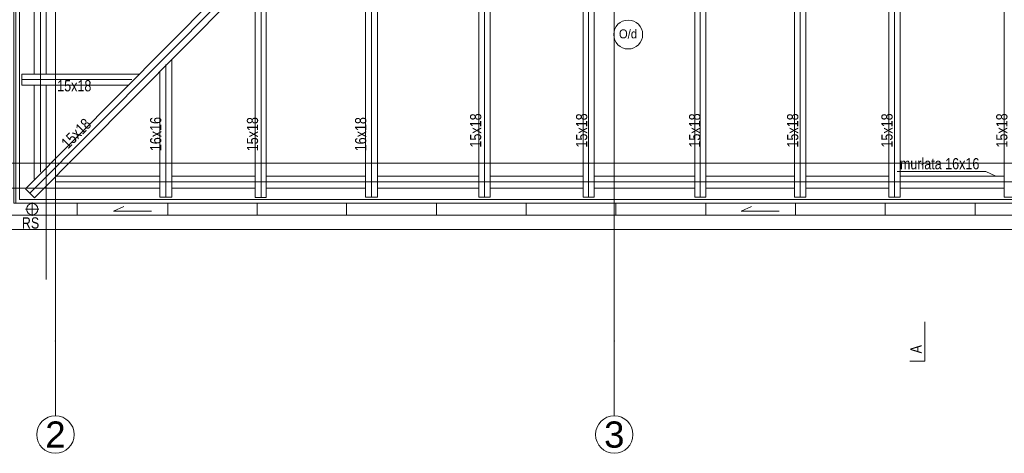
# Model space of a CAD drawing. Header units: millimetres. Extents: x -573548 to 674770, y -210017 to -47794.
# Tile 2 of 234: x 87468 to 100630, y -184010 to -178220. Entities that reach past the tile are written whole.
import ezdxf
from ezdxf.enums import TextEntityAlignment as Align

# ---------------------------------------------------------------- set-up
doc = ezdxf.new("R2010")
doc.units = ezdxf.units.MM
for name, color, linetype, lineweight in [('A.06 RZUT PODDASZA_is$0$0_Nr_pióra__25', 8, 'Continuous', 9), ('A.06 RZUT PODDASZA_is$0$A-OKNA-OPIS_Nr_pióra__2', 8, 'Continuous', 9), ('A.06 RZUT PODDASZA_is$0$A-OKNA-OPIS_Nr_pióra__8', 8, 'Continuous', 9), ('A.06 RZUT PODDASZA_is$0$detalokna_Nr_pióra__8', 8, 'Continuous', 9), ('A.06 RZUT PODDASZA_is$0$DIM MALY_Nr_pióra__8', 8, 'Continuous', 9), ('A.06 RZUT PODDASZA_is$0$murłata#1_Nr_pióra__7', 8, 'Continuous', 9), ('A.06 RZUT PODDASZA_is$0$Nowe_00 ZMIANY_Nr_pióra__59', 8, 'Continuous', 9), ('A.06 RZUT PODDASZA_is$0$opisy inne_Nr_pióra__1', 8, 'Continuous', 9), ('A.06 RZUT PODDASZA_is$0$opisy inne_Nr_pióra__25', 8, 'Continuous', 9), ('A.06 RZUT PODDASZA_is$0$OSIE_Nr_pióra__1', 8, 'Continuous', 9), ('A.06 RZUT PODDASZA_is$0$RURY SPUSTOWE_Nr_pióra__2', 8, 'Continuous', 9), ('A.06 RZUT PODDASZA_is$0$RURY SPUSTOWE_Nr_pióra__3', 8, 'Continuous', 9), ('A.06 RZUT PODDASZA_is$0$Structural - Grid', 8, 'Continuous', 9), ('A.06 RZUT PODDASZA_is$0$Structural - Grid_Nr_pióra__17', 8, 'Continuous', 9), ('A.06 RZUT PODDASZA_is$0$WIDOK_Nr_pióra__1', 8, 'Continuous', 9), ('A.06 RZUT PODDASZA_is$0$wiezba_Nr_pióra__2', 8, 'Continuous', 9)]:
    doc.layers.add(name, color=color, linetype=linetype, lineweight=lineweight)
doc.styles.add('A.06 RZUT PODDASZA_is$0$STYL_AUTOMATYCZNY_1', font='arial.ttf')
doc.styles.add('A.06 RZUT PODDASZA_is$0$STYL_AUTOMATYCZNY_6', font='arial.ttf', dxfattribs={"width": 0.8})
doc.styles.add('A.06 RZUT PODDASZA_is$0$STYL_AUTOMATYCZNY_8', font='arial.ttf', dxfattribs={"width": 0.9})

# ---------------------------------------------------------------- blocks, each defined once
blk = doc.blocks.new('A.06 RZUT PODDASZA_is$0$Standardowy znacznik osi')
at = {"layer": 'A.06 RZUT PODDASZA_is$0$Structural - Grid_Nr_pióra__17'}
for q in [(0, 0), (17855, 0)]:
    blk.add_line((1000, 0), q, dxfattribs=at)
blk.add_circle((-250, 0), 250, dxfattribs=at)
blk.add_point((1000, 0), dxfattribs=at)
blk.add_point((1000, 0), dxfattribs=at)
at = {"layer": 'A.06 RZUT PODDASZA_is$0$Structural - Grid_Nr_pióra__17', "style": 'A.06 RZUT PODDASZA_is$0$STYL_AUTOMATYCZNY_1'}
for tag, p in [('AC_MarkerText_1_0', (5, -80)), ('AC_MarkerText_1_1', (19360, -80))]:
    blk.add_attdef(tag, text='', height=350, rotation=270, dxfattribs=at).set_placement(p, align=Align.TOP_CENTER)
blk = doc.blocks.new('A.06 RZUT PODDASZA_is$0$Standardowy znacznik osi_2')
at = {"layer": 'A.06 RZUT PODDASZA_is$0$Structural - Grid_Nr_pióra__17'}
for q in [(0, 0), (17853, 0)]:
    blk.add_line((1000, 0), q, dxfattribs=at)
blk.add_circle((-250, 0), 250, dxfattribs=at)
blk.add_point((1000, 0), dxfattribs=at)
blk.add_point((1000, 0), dxfattribs=at)
at = {"layer": 'A.06 RZUT PODDASZA_is$0$Structural - Grid_Nr_pióra__17', "style": 'A.06 RZUT PODDASZA_is$0$STYL_AUTOMATYCZNY_1'}
for tag, p in [('AC_MarkerText_1_0', (5, -80)), ('AC_MarkerText_1_1', (19358, -80))]:
    blk.add_attdef(tag, text='', height=350, rotation=270, dxfattribs=at).set_placement(p, align=Align.TOP_CENTER)
blk = doc.blocks.new('A.06 RZUT PODDASZA_is$0$Standardowy znacznik osi_3')
at = {"layer": 'A.06 RZUT PODDASZA_is$0$Structural - Grid_Nr_pióra__17'}
blk.add_line((2962, 0), (40907, 0), dxfattribs=at)
at = {"layer": 'A.06 RZUT PODDASZA_is$0$Structural - Grid_Nr_pióra__17', "style": 'A.06 RZUT PODDASZA_is$0$STYL_AUTOMATYCZNY_1'}
for tag, p in [('AC_MarkerText_1_0', (-250, -335)), ('AC_MarkerText_1_1', (44119, -335))]:
    blk.add_attdef(tag, text='', height=350, rotation=180, dxfattribs=at).set_placement(p, align=Align.TOP_CENTER)
blk = doc.blocks.new('A.06 RZUT PODDASZA_is')
at = {"layer": 'A.06 RZUT PODDASZA_is$0$0_Nr_pióra__25'}
blk.add_lwpolyline([(99519, -107140), (99519, -107665), (99319, -107665)], dxfattribs=at)
at = {"layer": 'A.06 RZUT PODDASZA_is$0$A-OKNA-OPIS_Nr_pióra__8'}
blk.add_circle((95553, -103303), 193, dxfattribs=at)
at = {"layer": 'A.06 RZUT PODDASZA_is$0$detalokna_Nr_pióra__8'}
blk.add_lwpolyline([(87417, -101263), (87417, -105505), (118397, -105505), (118397, -93155), (87390, -93155), (87390, -97553)], dxfattribs=at)
at = {"layer": 'A.06 RZUT PODDASZA_is$0$DIM MALY_Nr_pióra__8'}
for p, q in [((87772, -104939), (87772, -106572)), ((86530, -105355), (87772, -105355))]:
    blk.add_line(p, q, dxfattribs=at)
at = {"layer": 'A.06 RZUT PODDASZA_is$0$murłata#1_Nr_pióra__7'}
for p, q in [((87612, -103830), (87612, -102750)), ((87772, -103830), (87772, -102750)), ((87612, -105234), (87612, -103980)), ((87772, -105084), (87772, -103980)), ((87901, -105195), (89292, -105195)), ((89452, -105195), (90566, -105195)), ((90716, -105195), (92042, -105195)), ((92202, -105195), (93557, -105195)), ((93707, -105195), (94949, -105195)), ((95099, -105195), (96442, -105195)), ((96592, -105195), (97777, -105195)), ((97927, -105195), (99037, -105195)), ((99187, -105195), (100578, -105195)), ((89292, -105355), (87752, -105355)), ((90566, -105355), (89452, -105355)), ((90716, -105355), (92042, -105355)), ((93557, -105355), (92202, -105355)), ((94949, -105355), (93707, -105355)), ((96442, -105355), (95099, -105355)), ((97777, -105355), (96592, -105355)), ((99037, -105355), (97927, -105355)), ((100578, -105355), (99187, -105355))]:
    blk.add_line(p, q, dxfattribs=at)
at = {"layer": 'A.06 RZUT PODDASZA_is$0$Nowe_00 ZMIANY_Nr_pióra__59', "flags": 128}
blk.add_lwpolyline([(87340, -93105), (118447, -93105), (118447, -105555), (87340, -105555)], close=True, dxfattribs=at)
at = {"layer": 'A.06 RZUT PODDASZA_is$0$opisy inne_Nr_pióra__1'}
blk.add_lwpolyline([(99148, -105131), (100333, -105131), (100468, -105195)], dxfattribs=at)
at = {"layer": 'A.06 RZUT PODDASZA_is$0$OSIE_Nr_pióra__1'}
for p, q in [((93632, -93185), (93632, -105475)), ((95024, -93185), (95024, -105475)), ((97852, -93185), (97852, -105475)), ((99112, -93185), (99112, -105475)), ((87555, -105423), (93612, -99334)), ((96517, -99728), (96517, -105475)), ((92122, -100656), (92122, -105475)), ((87697, -105139), (87697, -101263)), ((90646, -102416), (90646, -105477)), ((89372, -103704), (89372, -105475)), ((88920, -103905), (87447, -103905)), ((118127, -105271), (87896, -105271)), ((87587, -105725), (87587, -105545)), ((87497, -105635), (87677, -105635))]:
    blk.add_line(p, q, dxfattribs=at)
at = {"layer": 'A.06 RZUT PODDASZA_is$0$RURY SPUSTOWE_Nr_pióra__2'}
for points in [[(89179, -105660), (88672, -105660), (88810, -105600)], [(97569, -105660), (97062, -105660), (97200, -105600)]]:
    blk.add_lwpolyline(points, dxfattribs=at)
at = {"layer": 'A.06 RZUT PODDASZA_is$0$RURY SPUSTOWE_Nr_pióra__3'}
blk.add_circle((87587, -105635), 75, dxfattribs=at)
at = {"layer": 'A.06 RZUT PODDASZA_is$0$WIDOK_Nr_pióra__1'}
for p, q in [((88189, -105555), (88189, -105715)), ((89399, -105555), (89399, -105715)), ((90594, -105555), (90594, -105715)), ((91789, -105555), (91789, -105715)), ((92989, -105555), (92989, -105715)), ((94189, -105555), (94189, -105715)), ((95389, -105555), (95389, -105715)), ((96589, -105555), (96589, -105715)), ((97789, -105555), (97789, -105715)), ((98989, -105555), (98989, -105715)), ((100189, -105555), (100189, -105715))]:
    blk.add_line(p, q, dxfattribs=at)
for points in [[(82037, -101263), (82037, -105423), (87017, -105423), (87017, -105905), (118797, -105905), (118797, -92755), (86990, -92755), (86990, -93503), (80495, -93503), (80495, -97553)], [(87207, -105383), (87207, -105715), (118607, -105715), (118607, -92945), (87180, -92945), (87180, -97553)], [(87367, -101263), (87367, -105555), (118447, -105555), (118447, -93105), (87340, -93105), (87340, -97553)]]:
    blk.add_lwpolyline(points, dxfattribs=at)
at = {"layer": 'A.06 RZUT PODDASZA_is$0$wiezba_Nr_pióra__2'}
for p, q in [((93557, -93185), (93557, -105475)), ((93707, -93185), (93707, -105475)), ((94949, -93185), (94949, -105475)), ((95099, -93185), (95099, -105475)), ((97777, -93185), (97777, -105475)), ((97927, -93185), (97927, -105475)), ((99037, -93185), (99037, -105475)), ((99187, -93185), (99187, -105475)), ((100578, -93185), (100578, -105475)), ((87495, -105362), (93492, -99334)), ((87615, -105483), (93557, -99510)), ((96442, -99728), (96442, -105475)), ((96592, -99728), (96592, -105475)), ((89019, -103830), (87447, -103830)), ((87447, -103830), (87447, -103980)), ((88870, -103980), (87447, -103980)), ((87615, -105483), (87495, -105362)), ((93557, -105475), (93707, -105475)), ((94949, -105475), (95099, -105475)), ((96442, -105475), (96592, -105475)), ((97777, -105475), (97927, -105475)), ((99037, -105475), (99187, -105475)), ((100578, -105475), (100728, -105475))]:
    blk.add_line(p, q, dxfattribs=at)
for points in [[(92042, -101032), (92042, -105475), (92202, -105475), (92202, -100872)], [(90566, -102516), (90566, -105477), (90716, -105477), (90716, -102366)], [(89292, -103807), (89292, -105475), (89452, -105475), (89452, -103646)]]:
    blk.add_lwpolyline(points, dxfattribs=at)
at = {"layer": 'A.06 RZUT PODDASZA_is$0$Structural - Grid'}
ref = blk.add_blockref('A.06 RZUT PODDASZA_is$0$Standardowy znacznik osi_2', (87897, -108395), dxfattribs=dict(at, zscale=1000, rotation=90))
ref.add_attrib('AC_MarkerText_1', '2', dxfattribs={"layer": 'A.06 RZUT PODDASZA_is$0$Structural - Grid_Nr_pióra__17', "color": 20, "lineweight": 15, "true_color": 0xf73328, "height": 350, "rotation": 360, "style": 'A.06 RZUT PODDASZA_is$0$STYL_AUTOMATYCZNY_1'}).set_placement((87897, -108470), align=Align.TOP_CENTER)
ref = blk.add_blockref('A.06 RZUT PODDASZA_is$0$Standardowy znacznik osi', (95367, -108395), dxfattribs=dict(at, zscale=1000, rotation=90))
ref.add_attrib('AC_MarkerText_1', '3', dxfattribs={"layer": 'A.06 RZUT PODDASZA_is$0$Structural - Grid_Nr_pióra__17', "color": 20, "lineweight": 15, "true_color": 0xf73328, "height": 350, "rotation": 360, "style": 'A.06 RZUT PODDASZA_is$0$STYL_AUTOMATYCZNY_1'}).set_placement((95367, -108470), align=Align.TOP_CENTER)
at = {"layer": 'A.06 RZUT PODDASZA_is$0$Structural - Grid', "zscale": 1000, "rotation": 180}
blk.add_blockref('A.06 RZUT PODDASZA_is$0$Standardowy znacznik osi_3', (121687, -105022), dxfattribs=at)
at = {"layer": 'A.06 RZUT PODDASZA_is$0$A-OKNA-OPIS_Nr_pióra__2', "insert": (95551, -103295), "char_height": 120, "attachment_point": 5, "style": 'A.06 RZUT PODDASZA_is$0$STYL_AUTOMATYCZNY_8'}
blk.add_mtext('\\A1;{\\pqc;\\fArial|b0|i0|c238|p0;\\W0.900000;O/d}', dxfattribs=at)
at = {"layer": 'A.06 RZUT PODDASZA_is$0$opisy inne_Nr_pióra__1', "char_height": 150, "attachment_point": 5, "style": 'A.06 RZUT PODDASZA_is$0$STYL_AUTOMATYCZNY_6'}
for s, insert in [('\\A1;{\\pqc;\\fArial|b0|i0|c238|p0;\\W0.800000;15x18}', (88149, -103988)), ('\\A1;{\\pqc;\\fArial|b0|i0|c238|p0;\\W0.800000;murłata 16x16}', (99716, -105029)), ('\\A1;{\\pqc;\\fArial|b0|i0|c238|p0;\\W0.800000;RS}', (87564, -105820))]:
    blk.add_mtext(s, dxfattribs=dict(at, insert=insert))
for s, insert, rotation in [('\\A1;{\\pqc;\\fArial|b0|i0|c238|p0;\\W0.800000;15x18}', (93515, -104584), 90), ('\\A1;{\\pqc;\\fArial|b0|i0|c238|p0;\\W0.800000;15x18}', (94932, -104584), 90), ('\\A1;{\\pqc;\\fArial|b0|i0|c238|p0;\\W0.800000;15x18}', (96443, -104584), 90), ('\\A1;{\\pqc;\\fArial|b0|i0|c238|p0;\\W0.800000;15x18}', (97753, -104584), 90), ('\\A1;{\\pqc;\\fArial|b0|i0|c238|p0;\\W0.800000;15x18}', (99013, -104584), 90), ('\\A1;{\\pqc;\\fArial|b0|i0|c238|p0;\\W0.800000;15x18}', (100548, -104584), 90), ('\\A1;{\\pqc;\\fArial|b0|i0|c238|p0;\\W0.800000;15x18}', (88174, -104624), 45.1485), ('\\A1;{\\pqc;\\fArial|b0|i0|c238|p0;\\W0.800000;16x16}', (89238, -104632), 90), ('\\A1;{\\pqc;\\fArial|b0|i0|c238|p0;\\W0.800000;15x18}', (90532, -104634), 90), ('\\A1;{\\pqc;\\fArial|b0|i0|c238|p0;\\W0.800000;16x18}', (91978, -104634), 90)]:
    blk.add_mtext(s, dxfattribs=dict(at, insert=insert, rotation=rotation))
at = {"layer": 'A.06 RZUT PODDASZA_is$0$opisy inne_Nr_pióra__25', "insert": (99476, -107450), "char_height": 150, "attachment_point": 9, "rotation": 89.9996, "style": 'A.06 RZUT PODDASZA_is$0$STYL_AUTOMATYCZNY_6'}
blk.add_mtext('\\A1;{\\pqr;\\fArial|b0|i0|c238|p0;\\W0.800000;A}', dxfattribs=at)

msp = doc.modelspace()

# ---------------------------------------------------------------- block references
at = {"color": 150}
msp.add_blockref('A.06 RZUT PODDASZA_is', (49, -75115), dxfattribs=at)

doc.saveas('drawing.dxf')
